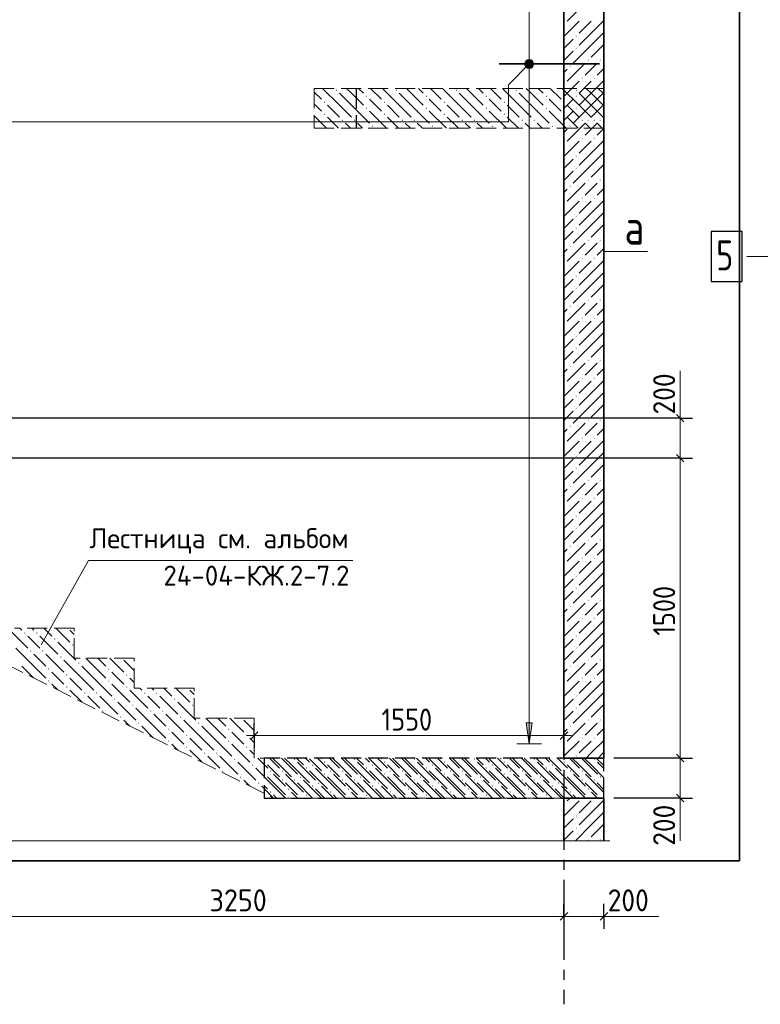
# Model space of a CAD drawing. Header units: millimetres. Extents: x 0 to 50400, y -12 to 35640.
# Tile 5 of 18: x 15946 to 24840, y 12146 to 23966. Entities that reach past the tile are written whole.
import ezdxf

# ---------------------------------------------------------------- set-up
doc = ezdxf.new("R2010")
doc.units = ezdxf.units.MM
doc.linetypes.add('______2', pattern=[324, 240, -84])
doc.linetypes.add('______5', pattern=[1320, 960, -120, 120, -120])
for name, color, linetype, lineweight in [('Standard', 7, 'Continuous', 25), ('ЖБ Лестница', 52, 'Continuous', 25), ('ЖБ Перекрытие верхний уровень', 7, 'Continuous', 35), ('ЖБ Стена верхний уровень', 7, 'Continuous', 35), ('Общий02', 7, 'Continuous', 18), ('Позиционная метка линия выноска', 7, 'Continuous', 13), ('Позиционная метка номер позиции', 7, 'Continuous', 13), ('Размерная линия_ общее', 7, 'Continuous', 13), ('Сечения символ', 7, 'Continuous', 25)]:
    doc.layers.add(name, color=color, linetype=linetype, lineweight=lineweight)
doc.layers.add('Оси', color=7, linetype='______5', true_color=0x656565)
doc.layers.add('Стена ДОП П-обр. неравн', color=7, linetype='Continuous', true_color=0xa0a0a0)
doc.layers.add('Размерная выноска', color=7, linetype='Continuous')
doc.styles.add('ISOCPEUR', font='txt')

msp = doc.modelspace()

# ---------------------------------------------------------------- hatches: boundary and pattern name
at = {"layer": 'ЖБ Лестница', "linetype": 'Continuous', "lineweight": 18, "transparency": 33554687}
for points in [[(19742, 23119), (19749, 23127), (19757, 23119), (19749, 23111)], [(20102, 23047), (20109, 23055), (20117, 23047), (20109, 23039)], [(20462, 23119), (20469, 23127), (20477, 23119), (20469, 23111)], [(20822, 23047), (20829, 23055), (20837, 23047), (20829, 23039)], [(21182, 23119), (21189, 23127), (21197, 23119), (21189, 23111)], [(21542, 23047), (21549, 23055), (21557, 23047), (21549, 23039)], [(21902, 23119), (21909, 23127), (21917, 23119), (21909, 23111)], [(22262, 23047), (22269, 23055), (22277, 23047), (22269, 23039)], [(22622, 23119), (22629, 23127), (22637, 23119), (22629, 23111)], [(19598, 22975), (19605, 22983), (19613, 22975), (19605, 22967)], [(20318, 22975), (20325, 22983), (20333, 22975), (20325, 22967)], [(21038, 22975), (21045, 22983), (21053, 22975), (21045, 22967)], [(21758, 22975), (21765, 22983), (21773, 22975), (21765, 22967)], [(22478, 22975), (22485, 22983), (22493, 22975), (22485, 22967)], [(19598, 22831), (19605, 22839), (19613, 22831), (19605, 22823)], [(20102, 22903), (20109, 22911), (20117, 22903), (20109, 22895)], [(20318, 22831), (20325, 22839), (20333, 22831), (20325, 22823)], [(20822, 22903), (20829, 22911), (20837, 22903), (20829, 22895)], [(21038, 22831), (21045, 22839), (21053, 22831), (21045, 22823)], [(21542, 22903), (21549, 22911), (21557, 22903), (21549, 22895)], [(21758, 22831), (21765, 22839), (21773, 22831), (21765, 22823)], [(22262, 22903), (22269, 22911), (22277, 22903), (22269, 22895)], [(22478, 22831), (22485, 22839), (22493, 22831), (22485, 22823)], [(19814, 22759), (19821, 22767), (19829, 22759), (19821, 22751)], [(19958, 22759), (19965, 22767), (19973, 22759), (19965, 22751)], [(20174, 22687), (20181, 22695), (20189, 22687), (20181, 22679)], [(20534, 22759), (20541, 22767), (20549, 22759), (20541, 22751)], [(20678, 22759), (20685, 22767), (20693, 22759), (20685, 22751)], [(20894, 22687), (20901, 22695), (20909, 22687), (20901, 22679)], [(21254, 22759), (21261, 22767), (21269, 22759), (21261, 22751)], [(21398, 22759), (21405, 22767), (21413, 22759), (21405, 22751)], [(21614, 22687), (21621, 22695), (21629, 22687), (21621, 22679)], [(21974, 22759), (21981, 22767), (21989, 22759), (21981, 22751)], [(22118, 22759), (22125, 22767), (22133, 22759), (22125, 22751)], [(22334, 22687), (22341, 22695), (22349, 22687), (22341, 22679)], [(22694, 22759), (22701, 22767), (22709, 22759), (22701, 22751)], [(22838, 22759), (22845, 22767), (22853, 22759), (22845, 22751)], [(16001, 16602), (16008, 16610), (16016, 16602), (16008, 16594)], [(16145, 16602), (16152, 16610), (16160, 16602), (16152, 16594)], [(16361, 16530), (16368, 16538), (16376, 16530), (16368, 16522)], [(16577, 16458), (16584, 16466), (16592, 16458), (16584, 16450)], [(16073, 16386), (16080, 16394), (16088, 16386), (16080, 16378)], [(16217, 16386), (16224, 16394), (16232, 16386), (16224, 16378)], [(16433, 16314), (16440, 16322), (16448, 16314), (16440, 16306)], [(16649, 16242), (16656, 16250), (16664, 16242), (16656, 16234)], [(16289, 16170), (16296, 16178), (16304, 16170), (16296, 16162)], [(16505, 16098), (16512, 16106), (16520, 16098), (16512, 16090)], [(17009, 16170), (17016, 16178), (17024, 16170), (17016, 16162)], [(17225, 16098), (17232, 16106), (17240, 16098), (17232, 16090)], [(16289, 16026), (16296, 16034), (16304, 16026), (16296, 16018)], [(16505, 15954), (16512, 15962), (16520, 15954), (16512, 15946)], [(17009, 16026), (17016, 16034), (17024, 16026), (17016, 16018)], [(17225, 15954), (17232, 15962), (17240, 15954), (17232, 15946)], [(16721, 15882), (16728, 15890), (16736, 15882), (16728, 15874)], [(16865, 15882), (16872, 15890), (16880, 15882), (16872, 15874)], [(17441, 15882), (17448, 15890), (17456, 15882), (17448, 15874)], [(17585, 15882), (17592, 15890), (17600, 15882), (17592, 15874)], [(17081, 15810), (17088, 15818), (17096, 15810), (17088, 15802)], [(17297, 15738), (17304, 15746), (17312, 15738), (17304, 15730)], [(17801, 15810), (17808, 15818), (17816, 15810), (17808, 15802)], [(18017, 15738), (18024, 15746), (18032, 15738), (18024, 15730)], [(16937, 15666), (16944, 15674), (16952, 15666), (16944, 15658)], [(17513, 15666), (17520, 15674), (17528, 15666), (17520, 15658)], [(17657, 15666), (17664, 15674), (17672, 15666), (17664, 15658)], [(17153, 15594), (17160, 15602), (17168, 15594), (17160, 15586)], [(17369, 15522), (17376, 15530), (17384, 15522), (17376, 15514)], [(17873, 15594), (17880, 15602), (17888, 15594), (17880, 15586)], [(18089, 15522), (18096, 15530), (18104, 15522), (18096, 15514)], [(17729, 15450), (17736, 15458), (17744, 15450), (17736, 15442)], [(17945, 15378), (17952, 15386), (17960, 15378), (17952, 15370)], [(18449, 15450), (18456, 15458), (18464, 15450), (18456, 15442)], [(18665, 15378), (18672, 15386), (18680, 15378), (18672, 15370)], [(17729, 15306), (17736, 15314), (17744, 15306), (17736, 15298)], [(18449, 15306), (18456, 15314), (18464, 15306), (18456, 15298)], [(17945, 15234), (17952, 15242), (17960, 15234), (17952, 15226)], [(18161, 15162), (18168, 15170), (18176, 15162), (18168, 15154)], [(18305, 15162), (18312, 15170), (18320, 15162), (18312, 15154)], [(18665, 15234), (18672, 15242), (18680, 15234), (18672, 15226)], [(18521, 15090), (18528, 15098), (18536, 15090), (18528, 15082)], [(18737, 15018), (18744, 15026), (18752, 15018), (18744, 15010)], [(19241, 15090), (19248, 15098), (19256, 15090), (19248, 15082)], [(19457, 15018), (19464, 15026), (19472, 15018), (19464, 15010)], [(19961, 15090), (19968, 15098), (19976, 15090), (19968, 15082)], [(20177, 15018), (20184, 15026), (20192, 15018), (20184, 15010)], [(20681, 15090), (20688, 15098), (20696, 15090), (20688, 15082)], [(20897, 15018), (20904, 15026), (20912, 15018), (20904, 15010)], [(21401, 15090), (21408, 15098), (21416, 15090), (21408, 15082)], [(21617, 15018), (21624, 15026), (21632, 15018), (21624, 15010)], [(22121, 15090), (22128, 15098), (22136, 15090), (22128, 15082)], [(22337, 15018), (22344, 15026), (22352, 15018), (22344, 15010)], [(22841, 15090), (22848, 15098), (22856, 15090), (22848, 15082)], [(18377, 14946), (18384, 14954), (18392, 14946), (18384, 14938)], [(18953, 14946), (18960, 14954), (18968, 14946), (18960, 14938)], [(19097, 14946), (19104, 14954), (19112, 14946), (19104, 14938)], [(19673, 14946), (19680, 14954), (19688, 14946), (19680, 14938)], [(19817, 14946), (19824, 14954), (19832, 14946), (19824, 14938)], [(20393, 14946), (20400, 14954), (20408, 14946), (20400, 14938)], [(20537, 14946), (20544, 14954), (20552, 14946), (20544, 14938)], [(21113, 14946), (21120, 14954), (21128, 14946), (21120, 14938)], [(21257, 14946), (21264, 14954), (21272, 14946), (21264, 14938)], [(21833, 14946), (21840, 14954), (21848, 14946), (21840, 14938)], [(21977, 14946), (21984, 14954), (21992, 14946), (21984, 14938)], [(22553, 14946), (22560, 14954), (22568, 14946), (22560, 14938)], [(22697, 14946), (22704, 14954), (22712, 14946), (22704, 14938)], [(18593, 14874), (18600, 14882), (18608, 14874), (18600, 14866)], [(18809, 14802), (18816, 14810), (18824, 14802), (18816, 14794)], [(19313, 14874), (19320, 14882), (19328, 14874), (19320, 14866)], [(19529, 14802), (19536, 14810), (19544, 14802), (19536, 14794)], [(20033, 14874), (20040, 14882), (20048, 14874), (20040, 14866)], [(20249, 14802), (20256, 14810), (20264, 14802), (20256, 14794)], [(20753, 14874), (20760, 14882), (20768, 14874), (20760, 14866)], [(20969, 14802), (20976, 14810), (20984, 14802), (20976, 14794)], [(21473, 14874), (21480, 14882), (21488, 14874), (21480, 14866)], [(21689, 14802), (21696, 14810), (21704, 14802), (21696, 14794)], [(22193, 14874), (22200, 14882), (22208, 14874), (22200, 14866)], [(22409, 14802), (22416, 14810), (22424, 14802), (22416, 14794)], [(22913, 14874), (22920, 14882), (22928, 14874), (22920, 14866)], [(19169, 14730), (19176, 14738), (19184, 14730), (19176, 14722)], [(19385, 14658), (19392, 14666), (19400, 14658), (19392, 14650)], [(19889, 14730), (19896, 14738), (19904, 14730), (19896, 14722)], [(20105, 14658), (20112, 14666), (20120, 14658), (20112, 14650)], [(20609, 14730), (20616, 14738), (20624, 14730), (20616, 14722)], [(20825, 14658), (20832, 14666), (20840, 14658), (20832, 14650)], [(21329, 14730), (21336, 14738), (21344, 14730), (21336, 14722)], [(21545, 14658), (21552, 14666), (21560, 14658), (21552, 14650)], [(22049, 14730), (22056, 14738), (22064, 14730), (22056, 14722)], [(22265, 14658), (22272, 14666), (22280, 14658), (22272, 14650)], [(22769, 14730), (22776, 14738), (22784, 14730), (22776, 14722)]]:
    msp.add_hatch(color=7, dxfattribs=at).paths.add_polyline_path(points, flags=16)
at = {"layer": 'ЖБ Перекрытие верхний уровень', "linetype": 'Continuous', "lineweight": 18, "transparency": 33554687}
for points in [[(18882, 15059), (18885, 15063), (18893, 15055), (18885, 15047), (18882, 15050)], [(19598, 15055), (19605, 15063), (19613, 15055), (19605, 15047)], [(20318, 15055), (20325, 15063), (20333, 15055), (20325, 15047)], [(21038, 15055), (21045, 15063), (21053, 15055), (21045, 15047)], [(21758, 15055), (21765, 15063), (21773, 15055), (21765, 15047)], [(22478, 15055), (22485, 15063), (22493, 15055), (22485, 15047)], [(18882, 14915), (18885, 14919), (18893, 14911), (18885, 14903), (18882, 14906)], [(19382, 14983), (19389, 14991), (19397, 14983), (19389, 14975)], [(19598, 14911), (19605, 14919), (19613, 14911), (19605, 14903)], [(20102, 14983), (20109, 14991), (20117, 14983), (20109, 14975)], [(20318, 14911), (20325, 14919), (20333, 14911), (20325, 14903)], [(20822, 14983), (20829, 14991), (20837, 14983), (20829, 14975)], [(21038, 14911), (21045, 14919), (21053, 14911), (21045, 14903)], [(21542, 14983), (21549, 14991), (21557, 14983), (21549, 14975)], [(21758, 14911), (21765, 14919), (21773, 14911), (21765, 14903)], [(22262, 14983), (22269, 14991), (22277, 14983), (22269, 14975)], [(22478, 14911), (22485, 14919), (22493, 14911), (22485, 14903)], [(19094, 14839), (19101, 14847), (19109, 14839), (19101, 14831)], [(19238, 14839), (19245, 14847), (19253, 14839), (19245, 14831)], [(19814, 14839), (19821, 14847), (19829, 14839), (19821, 14831)], [(19958, 14839), (19965, 14847), (19973, 14839), (19965, 14831)], [(20534, 14839), (20541, 14847), (20549, 14839), (20541, 14831)], [(20678, 14839), (20685, 14847), (20693, 14839), (20685, 14831)], [(21254, 14839), (21261, 14847), (21269, 14839), (21261, 14831)], [(21398, 14839), (21405, 14847), (21413, 14839), (21405, 14831)], [(21974, 14839), (21981, 14847), (21989, 14839), (21981, 14831)], [(22118, 14839), (22125, 14847), (22133, 14839), (22125, 14831)], [(22694, 14839), (22701, 14847), (22709, 14839), (22701, 14831)], [(22838, 14839), (22845, 14847), (22853, 14839), (22845, 14831)], [(18950, 14695), (18957, 14703), (18965, 14695), (18957, 14687)], [(19454, 14767), (19461, 14775), (19469, 14767), (19461, 14759)], [(19670, 14695), (19677, 14703), (19685, 14695), (19677, 14687)], [(20174, 14767), (20181, 14775), (20189, 14767), (20181, 14759)], [(20390, 14695), (20397, 14703), (20405, 14695), (20397, 14687)], [(20894, 14767), (20901, 14775), (20909, 14767), (20901, 14759)], [(21110, 14695), (21117, 14703), (21125, 14695), (21117, 14687)], [(21614, 14767), (21621, 14775), (21629, 14767), (21621, 14759)], [(21830, 14695), (21837, 14703), (21845, 14695), (21837, 14687)], [(22334, 14767), (22341, 14775), (22349, 14767), (22341, 14759)], [(22550, 14695), (22557, 14703), (22565, 14695), (22557, 14687)], [(19166, 14623), (19173, 14631), (19181, 14623), (19180, 14622), (19166, 14622)], [(19310, 14623), (19317, 14631), (19325, 14623), (19324, 14622), (19310, 14622)], [(19886, 14623), (19893, 14631), (19901, 14623), (19900, 14622), (19886, 14622)], [(20030, 14623), (20037, 14631), (20045, 14623), (20044, 14622), (20030, 14622)], [(20606, 14623), (20613, 14631), (20621, 14623), (20620, 14622), (20606, 14622)], [(20750, 14623), (20757, 14631), (20765, 14623), (20764, 14622), (20750, 14622)], [(21326, 14623), (21333, 14631), (21341, 14623), (21340, 14622), (21326, 14622)], [(21470, 14623), (21477, 14631), (21485, 14623), (21484, 14622), (21470, 14622)], [(22046, 14623), (22053, 14631), (22061, 14623), (22060, 14622), (22046, 14622)], [(22190, 14623), (22197, 14631), (22205, 14623), (22204, 14622), (22190, 14622)], [(22766, 14623), (22773, 14631), (22781, 14623), (22780, 14622), (22766, 14622)], [(22910, 14623), (22917, 14631), (22925, 14623), (22924, 14622), (22910, 14622)]]:
    msp.add_hatch(color=7, dxfattribs=at).paths.add_polyline_path(points, flags=16)
at = {"layer": 'ЖБ Стена верхний уровень', "linetype": 'Continuous', "lineweight": 18, "transparency": 33554687}
for points in [[(22482, 23913), (22485, 23917), (22491, 23911), (22485, 23905), (22482, 23908)], [(22623, 23767), (22629, 23773), (22635, 23767), (22629, 23761)], [(22623, 23623), (22629, 23629), (22635, 23623), (22629, 23617)], [(22551, 23407), (22557, 23413), (22563, 23407), (22557, 23401)], [(22767, 23479), (22773, 23485), (22779, 23479), (22773, 23473)], [(22911, 23479), (22917, 23485), (22923, 23479), (22917, 23473)], [(22482, 23193), (22485, 23197), (22491, 23191), (22485, 23185), (22482, 23188)], [(22695, 23263), (22701, 23269), (22707, 23263), (22701, 23257)], [(22839, 23263), (22845, 23269), (22851, 23263), (22845, 23257)], [(22623, 23047), (22629, 23053), (22635, 23047), (22629, 23041)], [(22623, 22903), (22629, 22909), (22635, 22903), (22629, 22897)], [(22767, 22759), (22773, 22765), (22779, 22759), (22773, 22753)], [(22911, 22759), (22917, 22765), (22923, 22759), (22917, 22753)], [(22551, 22687), (22557, 22693), (22563, 22687), (22557, 22681)], [(22482, 22473), (22485, 22477), (22491, 22471), (22485, 22465), (22482, 22468)], [(22695, 22543), (22701, 22549), (22707, 22543), (22701, 22537)], [(22839, 22543), (22845, 22549), (22851, 22543), (22845, 22537)], [(22623, 22327), (22629, 22333), (22635, 22327), (22629, 22321)], [(22623, 22183), (22629, 22189), (22635, 22183), (22629, 22177)], [(22767, 22039), (22773, 22045), (22779, 22039), (22773, 22033)], [(22911, 22039), (22917, 22045), (22923, 22039), (22917, 22033)], [(22551, 21967), (22557, 21973), (22563, 21967), (22557, 21961)], [(22482, 21753), (22485, 21757), (22491, 21751), (22485, 21745), (22482, 21748)], [(22695, 21823), (22701, 21829), (22707, 21823), (22701, 21817)], [(22839, 21823), (22845, 21829), (22851, 21823), (22845, 21817)], [(22623, 21607), (22629, 21613), (22635, 21607), (22629, 21601)], [(22623, 21463), (22629, 21469), (22635, 21463), (22629, 21457)], [(22767, 21319), (22773, 21325), (22779, 21319), (22773, 21313)], [(22911, 21319), (22917, 21325), (22923, 21319), (22917, 21313)], [(22551, 21247), (22557, 21253), (22563, 21247), (22557, 21241)], [(22695, 21103), (22701, 21109), (22707, 21103), (22701, 21097)], [(22839, 21103), (22845, 21109), (22851, 21103), (22845, 21097)], [(22482, 21033), (22485, 21037), (22491, 21031), (22485, 21025), (22482, 21028)], [(22623, 20887), (22629, 20893), (22635, 20887), (22629, 20881)], [(22623, 20743), (22629, 20749), (22635, 20743), (22629, 20737)], [(22767, 20599), (22773, 20605), (22779, 20599), (22773, 20593)], [(22911, 20599), (22917, 20605), (22923, 20599), (22917, 20593)], [(22551, 20527), (22557, 20533), (22563, 20527), (22557, 20521)], [(22695, 20383), (22701, 20389), (22707, 20383), (22701, 20377)], [(22839, 20383), (22845, 20389), (22851, 20383), (22845, 20377)], [(22482, 20313), (22485, 20317), (22491, 20311), (22485, 20305), (22482, 20308)], [(22623, 20167), (22629, 20173), (22635, 20167), (22629, 20161)], [(22623, 20023), (22629, 20029), (22635, 20023), (22629, 20017)], [(22767, 19879), (22773, 19885), (22779, 19879), (22773, 19873)], [(22911, 19879), (22917, 19885), (22923, 19879), (22917, 19873)], [(22551, 19807), (22557, 19813), (22563, 19807), (22557, 19801)], [(22695, 19663), (22701, 19669), (22707, 19663), (22701, 19657)], [(22839, 19663), (22845, 19669), (22851, 19663), (22845, 19657)], [(22482, 19593), (22485, 19597), (22491, 19591), (22485, 19585), (22482, 19588)], [(22623, 19447), (22629, 19453), (22635, 19447), (22629, 19441)], [(22623, 19303), (22629, 19309), (22635, 19303), (22629, 19297)], [(22767, 19159), (22773, 19165), (22779, 19159), (22773, 19153)], [(22911, 19159), (22917, 19165), (22923, 19159), (22917, 19153)], [(22551, 19087), (22557, 19093), (22563, 19087), (22557, 19081)], [(22695, 18943), (22701, 18949), (22707, 18943), (22701, 18937)], [(22839, 18943), (22845, 18949), (22851, 18943), (22845, 18937)], [(22482, 18873), (22485, 18877), (22491, 18871), (22485, 18865), (22482, 18868)], [(22623, 18727), (22629, 18733), (22635, 18727), (22629, 18721)], [(22623, 18583), (22629, 18589), (22635, 18583), (22629, 18577)], [(22767, 18439), (22773, 18445), (22779, 18439), (22773, 18433)], [(22911, 18439), (22917, 18445), (22923, 18439), (22917, 18433)], [(22551, 18367), (22557, 18373), (22563, 18367), (22557, 18361)], [(22695, 18223), (22701, 18229), (22707, 18223), (22701, 18217)], [(22839, 18223), (22845, 18229), (22851, 18223), (22845, 18217)], [(22482, 18153), (22485, 18157), (22491, 18151), (22485, 18145), (22482, 18148)], [(22623, 18007), (22629, 18013), (22635, 18007), (22629, 18001)], [(22623, 17863), (22629, 17869), (22635, 17863), (22629, 17857)], [(22551, 17647), (22557, 17653), (22563, 17647), (22557, 17641)], [(22767, 17719), (22773, 17725), (22779, 17719), (22773, 17713)], [(22911, 17719), (22917, 17725), (22923, 17719), (22917, 17713)], [(22695, 17503), (22701, 17509), (22707, 17503), (22701, 17497)], [(22839, 17503), (22845, 17509), (22851, 17503), (22845, 17497)], [(22482, 17433), (22485, 17437), (22491, 17431), (22485, 17425), (22482, 17428)], [(22623, 17287), (22629, 17293), (22635, 17287), (22629, 17281)], [(22623, 17143), (22629, 17149), (22635, 17143), (22629, 17137)], [(22551, 16927), (22557, 16933), (22563, 16927), (22557, 16921)], [(22767, 16999), (22773, 17005), (22779, 16999), (22773, 16993)], [(22911, 16999), (22917, 17005), (22923, 16999), (22917, 16993)], [(22695, 16783), (22701, 16789), (22707, 16783), (22701, 16777)], [(22839, 16783), (22845, 16789), (22851, 16783), (22845, 16777)], [(22482, 16713), (22485, 16717), (22491, 16711), (22485, 16705), (22482, 16708)], [(22623, 16567), (22629, 16573), (22635, 16567), (22629, 16561)], [(22623, 16423), (22629, 16429), (22635, 16423), (22629, 16417)], [(22551, 16207), (22557, 16213), (22563, 16207), (22557, 16201)], [(22767, 16279), (22773, 16285), (22779, 16279), (22773, 16273)], [(22911, 16279), (22917, 16285), (22923, 16279), (22917, 16273)], [(22482, 15993), (22485, 15997), (22491, 15991), (22485, 15985), (22482, 15988)], [(22695, 16063), (22701, 16069), (22707, 16063), (22701, 16057)], [(22839, 16063), (22845, 16069), (22851, 16063), (22845, 16057)], [(22623, 15847), (22629, 15853), (22635, 15847), (22629, 15841)], [(22623, 15703), (22629, 15709), (22635, 15703), (22629, 15697)], [(22551, 15487), (22557, 15493), (22563, 15487), (22557, 15481)], [(22767, 15559), (22773, 15565), (22779, 15559), (22773, 15553)], [(22911, 15559), (22917, 15565), (22923, 15559), (22917, 15553)], [(22482, 15273), (22485, 15277), (22491, 15271), (22485, 15265), (22482, 15268)], [(22695, 15343), (22701, 15349), (22707, 15343), (22701, 15337)], [(22839, 15343), (22845, 15349), (22851, 15343), (22845, 15337)], [(22623, 15127), (22629, 15133), (22635, 15127), (22629, 15121)], [(22482, 14553), (22485, 14557), (22491, 14551), (22485, 14545), (22482, 14548)], [(22707, 14622), (22701, 14617), (22696, 14622)], [(22851, 14622), (22845, 14617), (22840, 14622)], [(22623, 14407), (22629, 14413), (22635, 14407), (22629, 14401)], [(22623, 14263), (22629, 14269), (22635, 14263), (22629, 14257)], [(22767, 14119), (22773, 14125), (22779, 14119), (22773, 14113)], [(22911, 14119), (22917, 14125), (22923, 14119), (22917, 14113)]]:
    msp.add_hatch(color=7, dxfattribs=at).paths.add_polyline_path(points, flags=16)
at = {"layer": 'Общий02', "linetype": 'Continuous', "lineweight": 13, "transparency": 33554687}
msp.add_hatch(color=7, dxfattribs=at).paths.add_polyline_path([(22028, 15527), (22064, 15275), (22100, 15527)])
at = {"layer": 'Позиционная метка линия выноска', "linetype": 'Continuous', "lineweight": 13, "transparency": 33554687}
for points in [[(22012, 23449), (22103, 23397), (22026, 23473)], [(22012, 23421), (22078, 23383), (22012, 23449)], [(22012, 23449), (22078, 23383), (22103, 23397)], [(22051, 23383), (22012, 23421), (22026, 23397)], [(22012, 23421), (22051, 23383), (22078, 23383)], [(22026, 23473), (22116, 23421), (22051, 23487)], [(22026, 23473), (22103, 23397), (22116, 23421)], [(22051, 23487), (22116, 23421), (22116, 23449)], [(22051, 23487), (22116, 23449), (22078, 23487)], [(22078, 23487), (22116, 23449), (22103, 23473)]]:
    msp.add_hatch(color=7, dxfattribs=at).paths.add_polyline_path(points)

# ---------------------------------------------------------------- linework, layer by layer
at = {"layer": 'Standard', "color": 7, "linetype": 'Continuous', "lineweight": -3, "transparency": 33554687}
for p, q in [((18762, 15372), (18762, 15522)), ((22482, 15372), (22482, 15522)), ((18762, 15372), (18762, 15374)), ((18762, 15372), (18762, 15222)), ((22482, 15372), (22482, 15222)), ((22482, 15372), (22482, 15372)), ((22482, 13202), (22482, 13352)), ((22482, 13202), (22482, 13352)), ((22962, 13202), (22962, 13352)), ((22482, 13202), (22482, 13052)), ((22482, 13202), (22482, 13052)), ((22482, 13202), (22482, 13202)), ((22962, 13202), (22962, 13052))]:
    msp.add_line(p, q, dxfattribs=at)
at = {"layer": 'Standard', "color": 7, "linetype": 'Continuous', "lineweight": 13, "transparency": 33554687}
for p, q in [((18762, 15372), (18672, 15372)), ((18762, 15372), (22482, 15372)), ((22482, 15372), (22572, 15372)), ((14682, 13202), (22482, 13202)), ((22482, 13202), (22392, 13202)), ((22482, 13202), (22962, 13202)), ((22482, 13202), (22572, 13202)), ((22962, 13202), (23052, 13202))]:
    msp.add_line(p, q, dxfattribs=at)
at = {"layer": 'Standard', "color": 7, "linetype": 'Continuous', "lineweight": 25, "transparency": 33554687}
for p, q in [((18717, 15327), (18807, 15417)), ((22437, 15327), (22527, 15417)), ((22437, 13157), (22527, 13247)), ((22437, 13157), (22527, 13247)), ((22917, 13157), (23007, 13247))]:
    msp.add_line(p, q, dxfattribs=at)
at = {"layer": 'Standard', "color": 254, "linetype": 'Continuous', "lineweight": 35, "true_color": 0xc4c4ff, "transparency": 33554687}
msp.add_lwpolyline([(6223, 13869), (24588, 13869), (24588, 32359), (6223, 32359), (6223, 13869)], dxfattribs=at)
at = {"layer": 'ЖБ Лестница', "color": 7, "linetype": '______2', "lineweight": 13, "transparency": 33554687}
for p, q in [((19482, 23142), (19482, 22662)), ((22962, 23142), (19482, 23142)), ((22962, 22662), (22962, 23142)), ((19482, 22662), (22962, 22662)), ((10842, 18702), (18996, 14622)), ((16602, 16662), (15882, 16662)), ((16602, 16302), (16602, 16662)), ((17322, 16302), (16602, 16302)), ((17322, 15942), (17322, 16302)), ((18042, 15942), (17322, 15942)), ((18042, 15582), (18042, 15942)), ((18762, 15582), (18042, 15582)), ((18762, 15102), (18762, 15582)), ((22962, 15102), (18762, 15102)), ((22962, 14622), (22962, 15102)), ((18996, 14622), (22962, 14622))]:
    msp.add_line(p, q, dxfattribs=at)
at = {"layer": 'ЖБ Лестница', "color": 9, "linetype": 'Continuous', "lineweight": 18, "true_color": 0xc7c7c7, "transparency": 33554687}
for p, q in [((19482, 23098), (19569, 23011)), ((19785, 22939), (19582, 23142)), ((19785, 23083), (19929, 22939)), ((19929, 23083), (19870, 23142)), ((19929, 23083), (20073, 22939)), ((20014, 23142), (20073, 23083)), ((20158, 23142), (20289, 23011)), ((20505, 22939), (20302, 23142)), ((20505, 23083), (20649, 22939)), ((20649, 23083), (20590, 23142)), ((20649, 23083), (20793, 22939)), ((20734, 23142), (20793, 23083)), ((20878, 23142), (21009, 23011)), ((21225, 22939), (21022, 23142)), ((21225, 23083), (21369, 22939)), ((21369, 23083), (21310, 23142)), ((21369, 23083), (21513, 22939)), ((21454, 23142), (21513, 23083)), ((21598, 23142), (21729, 23011)), ((21945, 22939), (21742, 23142)), ((21945, 23083), (22089, 22939)), ((22089, 23083), (22030, 23142)), ((22089, 23083), (22233, 22939)), ((22174, 23142), (22233, 23083)), ((22318, 23142), (22449, 23011)), ((22665, 22939), (22462, 23142)), ((22665, 23083), (22809, 22939)), ((22809, 23083), (22750, 23142)), ((22809, 23083), (22953, 22939)), ((22894, 23142), (22953, 23083)), ((19497, 22939), (19482, 22954)), ((19569, 22867), (19497, 22939)), ((19641, 22939), (19785, 22795)), ((19785, 22939), (19929, 22795)), ((19929, 22939), (20145, 22723)), ((20217, 22939), (20145, 23011)), ((20289, 22867), (20217, 22939)), ((20361, 22939), (20505, 22795)), ((20505, 22939), (20649, 22795)), ((20649, 22939), (20865, 22723)), ((20937, 22939), (20865, 23011)), ((21009, 22867), (20937, 22939)), ((21081, 22939), (21225, 22795)), ((21225, 22939), (21369, 22795)), ((21369, 22939), (21585, 22723)), ((21657, 22939), (21585, 23011)), ((21729, 22867), (21657, 22939)), ((21801, 22939), (21945, 22795)), ((21945, 22939), (22089, 22795)), ((22089, 22939), (22305, 22723)), ((22377, 22939), (22305, 23011)), ((22449, 22867), (22377, 22939)), ((22521, 22939), (22665, 22795)), ((22665, 22939), (22809, 22795)), ((22809, 22939), (22962, 22786)), ((20145, 22867), (20350, 22662)), ((20865, 22867), (21070, 22662)), ((21585, 22867), (21790, 22662)), ((22305, 22867), (22510, 22662)), ((19482, 22810), (19630, 22662)), ((19641, 22795), (19774, 22662)), ((19918, 22662), (19857, 22723)), ((20001, 22723), (20062, 22662)), ((20361, 22795), (20494, 22662)), ((20638, 22662), (20577, 22723)), ((20721, 22723), (20782, 22662)), ((21081, 22795), (21214, 22662)), ((21358, 22662), (21297, 22723)), ((21441, 22723), (21502, 22662)), ((21801, 22795), (21934, 22662)), ((22078, 22662), (22017, 22723)), ((22161, 22723), (22222, 22662)), ((22521, 22795), (22654, 22662)), ((22798, 22662), (22737, 22723)), ((22881, 22723), (22942, 22662)), ((15828, 16638), (16044, 16422)), ((15948, 16662), (15972, 16638)), ((16116, 16494), (16044, 16566)), ((16092, 16662), (16116, 16638)), ((16188, 16566), (16404, 16350)), ((16236, 16662), (16332, 16566)), ((16380, 16662), (16548, 16494)), ((16548, 16638), (16602, 16584)), ((16188, 16422), (16116, 16494)), ((16404, 16494), (16620, 16278)), ((16116, 16206), (15900, 16422)), ((16116, 16350), (16260, 16206)), ((16260, 16350), (16476, 16134)), ((15972, 16206), (16114, 16064)), ((16116, 16206), (16260, 16062)), ((16692, 16062), (16476, 16278)), ((16692, 16206), (16836, 16062)), ((16836, 16206), (16740, 16302)), ((16836, 16206), (16980, 16062)), ((16884, 16302), (16980, 16206)), ((17028, 16302), (17196, 16134)), ((17322, 16152), (17196, 16278)), ((17316, 16302), (17322, 16296)), ((16404, 16062), (16332, 16134)), ((17124, 16062), (17052, 16134)), ((16332, 15990), (16403, 15920)), ((16476, 15990), (16404, 16062)), ((16548, 16062), (16692, 15918)), ((16692, 16062), (16836, 15918)), ((16836, 16062), (17052, 15846)), ((17052, 15990), (17268, 15774)), ((17196, 15990), (17124, 16062)), ((17268, 16062), (17322, 16008)), ((16548, 15918), (16691, 15776)), ((16836, 15774), (16764, 15846)), ((16908, 15846), (17124, 15630)), ((17268, 15918), (17484, 15702)), ((17388, 15942), (17412, 15918)), ((17556, 15774), (17484, 15846)), ((17532, 15942), (17556, 15918)), ((17628, 15846), (17844, 15630)), ((17676, 15942), (17772, 15846)), ((17820, 15942), (17988, 15774)), ((17988, 15918), (18042, 15864)), ((16908, 15702), (16836, 15774)), ((17124, 15774), (17340, 15558)), ((17628, 15702), (17556, 15774)), ((17844, 15774), (18060, 15558)), ((17556, 15486), (17340, 15702)), ((17556, 15630), (17700, 15486)), ((17700, 15630), (17916, 15414)), ((17267, 15487), (17196, 15558)), ((17412, 15486), (17555, 15343)), ((17556, 15486), (17700, 15342)), ((18132, 15342), (17916, 15558)), ((18132, 15486), (18276, 15342)), ((18276, 15486), (18180, 15582)), ((18276, 15486), (18420, 15342)), ((18324, 15582), (18420, 15486)), ((18468, 15582), (18636, 15414)), ((18762, 15432), (18636, 15558)), ((18756, 15582), (18762, 15576)), ((17844, 15342), (17772, 15414)), ((18564, 15342), (18492, 15414)), ((17772, 15270), (17844, 15199)), ((17916, 15270), (17844, 15342)), ((17988, 15342), (18132, 15198)), ((18132, 15342), (18276, 15198)), ((18276, 15342), (18492, 15126)), ((18492, 15270), (18708, 15054)), ((18636, 15270), (18564, 15342)), ((18708, 15342), (18762, 15288)), ((17988, 15198), (18132, 15055)), ((18708, 15198), (18762, 15144)), ((18276, 15054), (18204, 15126)), ((18348, 14982), (18276, 15054)), ((18348, 15126), (18564, 14910)), ((18564, 15054), (18780, 14838)), ((18804, 15102), (18924, 14982)), ((18996, 15054), (18948, 15102)), ((19068, 14982), (18996, 15054)), ((19092, 15102), (19284, 14910)), ((19284, 15054), (19500, 14838)), ((19380, 15102), (19428, 15054)), ((19524, 15102), (19644, 14982)), ((19716, 15054), (19668, 15102)), ((19788, 14982), (19716, 15054)), ((19812, 15102), (20004, 14910)), ((20004, 15054), (20220, 14838)), ((20100, 15102), (20148, 15054)), ((20244, 15102), (20364, 14982)), ((20436, 15054), (20388, 15102)), ((20508, 14982), (20436, 15054)), ((20532, 15102), (20724, 14910)), ((20724, 15054), (20940, 14838)), ((20820, 15102), (20868, 15054)), ((20964, 15102), (21084, 14982)), ((21156, 15054), (21108, 15102)), ((21228, 14982), (21156, 15054)), ((21252, 15102), (21444, 14910)), ((21444, 15054), (21660, 14838)), ((21540, 15102), (21588, 15054)), ((21684, 15102), (21804, 14982)), ((21876, 15054), (21828, 15102)), ((21948, 14982), (21876, 15054)), ((21972, 15102), (22164, 14910)), ((22164, 15054), (22380, 14838)), ((22260, 15102), (22308, 15054)), ((22404, 15102), (22524, 14982)), ((22596, 15054), (22548, 15102)), ((22668, 14982), (22596, 15054)), ((22692, 15102), (22884, 14910)), ((22884, 15054), (22962, 14976)), ((18996, 14766), (18780, 14982)), ((18996, 14910), (19140, 14766)), ((19140, 14910), (19356, 14694)), ((19716, 14766), (19500, 14982)), ((19716, 14910), (19860, 14766)), ((19860, 14910), (20076, 14694)), ((20436, 14766), (20220, 14982)), ((20436, 14910), (20580, 14766)), ((20580, 14910), (20796, 14694)), ((21156, 14766), (20940, 14982)), ((21156, 14910), (21300, 14766)), ((21300, 14910), (21516, 14694)), ((21876, 14766), (21660, 14982)), ((21876, 14910), (22020, 14766)), ((22020, 14910), (22236, 14694)), ((22596, 14766), (22380, 14982)), ((22596, 14910), (22740, 14766)), ((22740, 14910), (22956, 14694)), ((18708, 14766), (18636, 14838)), ((19572, 14622), (19356, 14838)), ((20292, 14622), (20076, 14838)), ((21012, 14622), (20796, 14838)), ((21732, 14622), (21516, 14838)), ((22452, 14622), (22236, 14838)), ((22962, 14832), (22956, 14838)), ((18996, 14766), (19140, 14622)), ((19284, 14622), (19212, 14694)), ((19572, 14766), (19716, 14622)), ((19716, 14766), (19860, 14622)), ((20004, 14622), (19932, 14694)), ((20292, 14766), (20436, 14622)), ((20436, 14766), (20580, 14622)), ((20724, 14622), (20652, 14694)), ((21012, 14766), (21156, 14622)), ((21156, 14766), (21300, 14622)), ((21444, 14622), (21372, 14694)), ((21732, 14766), (21876, 14622)), ((21876, 14766), (22020, 14622)), ((22164, 14622), (22092, 14694)), ((22452, 14766), (22596, 14622)), ((22596, 14766), (22740, 14622)), ((22884, 14622), (22812, 14694))]:
    msp.add_line(p, q, dxfattribs=at)
at = {"layer": 'ЖБ Лестница', "color": 253, "linetype": '______2', "lineweight": -3, "true_color": 0xababab, "transparency": 33554687}
msp.add_line((18762, 15102), (18762, 15102), dxfattribs=at)
at = {"layer": 'ЖБ Лестница', "color": 9, "linetype": 'Continuous', "lineweight": 18, "true_color": 0xc7c7c7, "transparency": 33554687}
msp.add_lwpolyline([(18852, 14766), (18996, 14622), (18996, 14622)], dxfattribs=at)
at = {"layer": 'ЖБ Перекрытие верхний уровень', "color": 7, "linetype": '______2', "lineweight": 25, "transparency": 33554687}
for p, q in [((18882, 15102), (18882, 14622)), ((22962, 15102), (18882, 15102)), ((22962, 14622), (22962, 15102)), ((18882, 14622), (22962, 14622))]:
    msp.add_line(p, q, dxfattribs=at)
at = {"layer": 'ЖБ Перекрытие верхний уровень', "color": 9, "linetype": 'Continuous', "lineweight": 18, "true_color": 0xc7c7c7, "transparency": 33554687}
for p, q in [((18921, 15019), (19065, 14875)), ((19065, 15019), (18982, 15102)), ((19065, 15019), (19209, 14875)), ((19126, 15102), (19209, 15019)), ((19209, 15019), (19425, 14803)), ((19270, 15102), (19353, 15019)), ((19497, 15019), (19425, 15091)), ((19569, 14947), (19497, 15019)), ((19558, 15102), (19569, 15091)), ((19641, 15019), (19785, 14875)), ((19785, 15019), (19702, 15102)), ((19785, 15019), (19929, 14875)), ((19846, 15102), (19929, 15019)), ((19929, 15019), (20145, 14803)), ((19990, 15102), (20073, 15019)), ((20217, 15019), (20145, 15091)), ((20289, 14947), (20217, 15019)), ((20278, 15102), (20289, 15091)), ((20361, 15019), (20505, 14875)), ((20505, 15019), (20422, 15102)), ((20505, 15019), (20649, 14875)), ((20566, 15102), (20649, 15019)), ((20649, 15019), (20865, 14803)), ((20710, 15102), (20793, 15019)), ((20937, 15019), (20865, 15091)), ((21009, 14947), (20937, 15019)), ((20998, 15102), (21009, 15091)), ((21081, 15019), (21225, 14875)), ((21225, 15019), (21142, 15102)), ((21225, 15019), (21369, 14875)), ((21286, 15102), (21369, 15019)), ((21369, 15019), (21585, 14803)), ((21430, 15102), (21513, 15019)), ((21657, 15019), (21585, 15091)), ((21729, 14947), (21657, 15019)), ((21718, 15102), (21729, 15091)), ((21801, 15019), (21945, 14875)), ((21945, 15019), (21862, 15102)), ((21945, 15019), (22089, 14875)), ((22006, 15102), (22089, 15019)), ((22089, 15019), (22305, 14803)), ((22150, 15102), (22233, 15019)), ((22377, 15019), (22305, 15091)), ((22449, 14947), (22377, 15019)), ((22438, 15102), (22449, 15091)), ((22521, 15019), (22665, 14875)), ((22665, 15019), (22582, 15102)), ((22665, 15019), (22809, 14875)), ((22726, 15102), (22809, 15019)), ((22809, 15019), (22962, 14866)), ((22870, 15102), (22953, 15019)), ((19425, 14947), (19641, 14731)), ((20145, 14947), (20361, 14731)), ((20865, 14947), (21081, 14731)), ((21585, 14947), (21801, 14731)), ((22305, 14947), (22521, 14731)), ((18921, 14875), (19137, 14659)), ((19209, 14731), (19137, 14803)), ((19281, 14803), (19462, 14622)), ((19641, 14875), (19857, 14659)), ((19929, 14731), (19857, 14803)), ((20001, 14803), (20182, 14622)), ((20361, 14875), (20577, 14659)), ((20649, 14731), (20577, 14803)), ((20721, 14803), (20902, 14622)), ((21081, 14875), (21297, 14659)), ((21369, 14731), (21297, 14803)), ((21441, 14803), (21622, 14622)), ((21801, 14875), (22017, 14659)), ((22089, 14731), (22017, 14803)), ((22161, 14803), (22342, 14622)), ((22521, 14875), (22737, 14659)), ((22809, 14731), (22737, 14803)), ((22881, 14803), (22962, 14722)), ((18882, 14770), (18921, 14731)), ((19030, 14622), (18993, 14659)), ((19281, 14659), (19209, 14731)), ((19497, 14731), (19606, 14622)), ((19750, 14622), (19713, 14659)), ((20001, 14659), (19929, 14731)), ((20217, 14731), (20326, 14622)), ((20470, 14622), (20433, 14659)), ((20721, 14659), (20649, 14731)), ((20937, 14731), (21046, 14622)), ((21190, 14622), (21153, 14659)), ((21441, 14659), (21369, 14731)), ((21657, 14731), (21766, 14622)), ((21910, 14622), (21873, 14659)), ((22161, 14659), (22089, 14731)), ((22377, 14731), (22486, 14622)), ((22630, 14622), (22593, 14659)), ((22881, 14659), (22809, 14731)), ((18882, 14626), (18886, 14622))]:
    msp.add_line(p, q, dxfattribs=at)
at = {"layer": 'ЖБ Стена верхний уровень', "color": 7, "linetype": 'Continuous', "lineweight": 35, "transparency": 33554687}
for p, q in [((22482, 24702), (22482, 15102)), ((22962, 15102), (22962, 24702)), ((22482, 15102), (22962, 15102)), ((22482, 14622), (22482, 14109)), ((22962, 14622), (22482, 14622)), ((22962, 14109), (22962, 14622))]:
    msp.add_line(p, q, dxfattribs=at)
at = {"layer": 'ЖБ Стена верхний уровень', "color": 251, "linetype": 'Continuous', "lineweight": 18, "true_color": 0x494949, "transparency": 33554687}
for p, q in [((22737, 24163), (22521, 23947)), ((22665, 23947), (22482, 23763)), ((22809, 23947), (22665, 23803)), ((22809, 23803), (22962, 23955)), ((22809, 23803), (22665, 23659)), ((22953, 23803), (22809, 23659)), ((22482, 23619), (22521, 23659)), ((22521, 23659), (22593, 23731)), ((22809, 23659), (22593, 23443)), ((22953, 23659), (22809, 23515)), ((22953, 23659), (22962, 23667)), ((22593, 23587), (22482, 23475)), ((22962, 23523), (22953, 23515)), ((22737, 23443), (22521, 23227)), ((22809, 23371), (22881, 23443)), ((22521, 23371), (22482, 23331)), ((22737, 23299), (22809, 23371)), ((22962, 23379), (22881, 23299)), ((22665, 23227), (22482, 23043)), ((22809, 23227), (22665, 23083)), ((22809, 23083), (22962, 23235)), ((22809, 23083), (22665, 22939)), ((22953, 23083), (22809, 22939)), ((22482, 22899), (22521, 22939)), ((22521, 22939), (22593, 23011)), ((22809, 22939), (22593, 22723)), ((22953, 22939), (22809, 22795)), ((22953, 22939), (22962, 22947)), ((22593, 22867), (22482, 22755)), ((22737, 22723), (22521, 22507)), ((22809, 22651), (22881, 22723)), ((22962, 22803), (22953, 22795)), ((22521, 22651), (22482, 22611)), ((22737, 22579), (22809, 22651)), ((22962, 22659), (22881, 22579)), ((22665, 22507), (22482, 22323)), ((22809, 22507), (22665, 22363)), ((22809, 22363), (22962, 22515)), ((22809, 22363), (22665, 22219)), ((22953, 22363), (22809, 22219)), ((22521, 22219), (22593, 22291)), ((22953, 22219), (22962, 22227)), ((22482, 22179), (22521, 22219)), ((22593, 22147), (22482, 22035)), ((22809, 22219), (22593, 22003)), ((22953, 22219), (22809, 22075)), ((22737, 22003), (22521, 21787)), ((22809, 21931), (22881, 22003)), ((22962, 22083), (22953, 22075)), ((22521, 21931), (22482, 21891)), ((22737, 21859), (22809, 21931)), ((22962, 21939), (22881, 21859)), ((22665, 21787), (22482, 21603)), ((22809, 21787), (22665, 21643)), ((22809, 21643), (22962, 21795)), ((22809, 21643), (22665, 21499)), ((22953, 21643), (22809, 21499)), ((22521, 21499), (22593, 21571)), ((22482, 21459), (22521, 21499)), ((22593, 21427), (22482, 21315)), ((22809, 21499), (22593, 21283)), ((22953, 21499), (22809, 21355)), ((22953, 21499), (22962, 21507)), ((22737, 21283), (22521, 21067)), ((22809, 21211), (22881, 21283)), ((22962, 21363), (22953, 21355)), ((22521, 21211), (22482, 21171)), ((22737, 21139), (22809, 21211)), ((22962, 21219), (22881, 21139)), ((22665, 21067), (22482, 20883)), ((22809, 21067), (22665, 20923)), ((22809, 20923), (22962, 21075)), ((22809, 20923), (22665, 20779)), ((22953, 20923), (22809, 20779)), ((22521, 20779), (22593, 20851)), ((22482, 20739), (22521, 20779)), ((22593, 20707), (22482, 20595)), ((22809, 20779), (22593, 20563)), ((22953, 20779), (22809, 20635)), ((22953, 20779), (22962, 20787)), ((22962, 20643), (22953, 20635)), ((22521, 20491), (22482, 20451)), ((22737, 20563), (22521, 20347)), ((22737, 20419), (22809, 20491)), ((22809, 20491), (22881, 20563)), ((22962, 20499), (22881, 20419)), ((22665, 20347), (22482, 20163)), ((22809, 20347), (22665, 20203)), ((22809, 20203), (22962, 20355)), ((22521, 20059), (22593, 20131)), ((22809, 20203), (22665, 20059)), ((22953, 20203), (22809, 20059)), ((22482, 20019), (22521, 20059)), ((22593, 19987), (22482, 19875)), ((22809, 20059), (22593, 19843)), ((22953, 20059), (22809, 19915)), ((22953, 20059), (22962, 20067)), ((22962, 19923), (22953, 19915)), ((22521, 19771), (22482, 19731)), ((22737, 19843), (22521, 19627)), ((22737, 19699), (22809, 19771)), ((22809, 19771), (22881, 19843)), ((22962, 19779), (22881, 19699)), ((22665, 19627), (22482, 19443)), ((22809, 19627), (22665, 19483)), ((22809, 19483), (22962, 19635)), ((22521, 19339), (22593, 19411)), ((22809, 19483), (22665, 19339)), ((22953, 19483), (22809, 19339)), ((22482, 19299), (22521, 19339)), ((22593, 19267), (22482, 19155)), ((22809, 19339), (22593, 19123)), ((22953, 19339), (22809, 19195)), ((22953, 19339), (22962, 19347)), ((22962, 19203), (22953, 19195)), ((22521, 19051), (22482, 19011)), ((22737, 19123), (22521, 18907)), ((22737, 18979), (22809, 19051)), ((22809, 19051), (22881, 19123)), ((22962, 19059), (22881, 18979)), ((22809, 18763), (22962, 18915)), ((22665, 18907), (22482, 18723)), ((22809, 18907), (22665, 18763)), ((22521, 18619), (22593, 18691)), ((22809, 18763), (22665, 18619)), ((22953, 18763), (22809, 18619)), ((22482, 18579), (22521, 18619)), ((22809, 18619), (22593, 18403)), ((22953, 18619), (22809, 18475)), ((22953, 18619), (22962, 18627)), ((22593, 18547), (22482, 18435)), ((22962, 18483), (22953, 18475)), ((22521, 18331), (22482, 18291)), ((22737, 18403), (22521, 18187)), ((22737, 18259), (22809, 18331)), ((22809, 18331), (22881, 18403)), ((22962, 18339), (22881, 18259)), ((22665, 18187), (22482, 18003)), ((22809, 18187), (22665, 18043)), ((22809, 18043), (22962, 18195)), ((22521, 17899), (22593, 17971)), ((22809, 18043), (22665, 17899)), ((22953, 18043), (22809, 17899)), ((22482, 17859), (22521, 17899)), ((22809, 17899), (22593, 17683)), ((22953, 17899), (22809, 17755)), ((22953, 17899), (22962, 17907)), ((22593, 17827), (22482, 17715)), ((22962, 17763), (22953, 17755)), ((22737, 17683), (22521, 17467)), ((22809, 17611), (22881, 17683)), ((22962, 17619), (22881, 17539)), ((22521, 17611), (22482, 17571)), ((22737, 17539), (22809, 17611)), ((22665, 17467), (22482, 17283)), ((22809, 17467), (22665, 17323)), ((22809, 17323), (22962, 17475)), ((22809, 17323), (22665, 17179)), ((22953, 17323), (22809, 17179)), ((22482, 17139), (22521, 17179)), ((22521, 17179), (22593, 17251)), ((22809, 17179), (22593, 16963)), ((22953, 17179), (22809, 17035)), ((22953, 17179), (22962, 17187)), ((22593, 17107), (22482, 16995)), ((22962, 17043), (22953, 17035)), ((22737, 16963), (22521, 16747)), ((22809, 16891), (22881, 16963)), ((22521, 16891), (22482, 16851)), ((22737, 16819), (22809, 16891)), ((22962, 16899), (22881, 16819)), ((22665, 16747), (22482, 16563)), ((22809, 16747), (22665, 16603)), ((22809, 16603), (22962, 16755)), ((22809, 16603), (22665, 16459)), ((22953, 16603), (22809, 16459)), ((22482, 16419), (22521, 16459)), ((22521, 16459), (22593, 16531)), ((22809, 16459), (22593, 16243)), ((22953, 16459), (22809, 16315)), ((22953, 16459), (22962, 16467)), ((22593, 16387), (22482, 16275)), ((22962, 16323), (22953, 16315)), ((22737, 16243), (22521, 16027)), ((22809, 16171), (22881, 16243)), ((22521, 16171), (22482, 16131)), ((22737, 16099), (22809, 16171)), ((22962, 16179), (22881, 16099)), ((22665, 16027), (22482, 15843)), ((22809, 16027), (22665, 15883)), ((22809, 15883), (22962, 16035)), ((22809, 15883), (22665, 15739)), ((22953, 15883), (22809, 15739)), ((22482, 15699), (22521, 15739)), ((22521, 15739), (22593, 15811)), ((22809, 15739), (22593, 15523)), ((22953, 15739), (22809, 15595)), ((22953, 15739), (22962, 15747)), ((22593, 15667), (22482, 15555)), ((22962, 15603), (22953, 15595)), ((22737, 15523), (22521, 15307)), ((22809, 15451), (22881, 15523)), ((22521, 15451), (22482, 15411)), ((22737, 15379), (22809, 15451)), ((22962, 15459), (22881, 15379)), ((22665, 15307), (22482, 15123)), ((22809, 15307), (22665, 15163)), ((22809, 15163), (22962, 15315)), ((22809, 15163), (22749, 15102)), ((22953, 15163), (22893, 15102)), ((22665, 14587), (22482, 14403)), ((22557, 14622), (22521, 14587)), ((22809, 14587), (22665, 14443)), ((22809, 14443), (22962, 14595)), ((22809, 14443), (22665, 14299)), ((22953, 14443), (22809, 14299)), ((22521, 14299), (22593, 14371)), ((22953, 14299), (22962, 14307)), ((22482, 14259), (22521, 14299)), ((22593, 14227), (22482, 14115)), ((22809, 14299), (22619, 14109)), ((22953, 14299), (22809, 14155)), ((22962, 14163), (22953, 14155))]:
    msp.add_line(p, q, dxfattribs=at)
at = {"layer": 'ЖБ Стена верхний уровень', "color": 253, "linetype": '______2', "lineweight": -3, "true_color": 0xababab, "transparency": 33554687}
msp.add_line((19986, 23142), (19986, 22662), dxfattribs=at)
at = {"layer": 'Общий02', "color": 251, "linetype": 'Continuous', "lineweight": 13, "true_color": 0x494949, "transparency": 33554687}
for p, q in [((22064, 24875), (22064, 15275)), ((22100, 15527), (22028, 15527)), ((22028, 15527), (22064, 15275)), ((22064, 15527), (22064, 15545)), ((22064, 15275), (22100, 15527)), ((22214, 15275), (21914, 15275)), ((22064, 15275), (22064, 15275)), ((22064, 15275), (22064, 15275)), ((22064, 15275), (22064, 15275))]:
    msp.add_line(p, q, dxfattribs=at)
at = {"layer": 'Оси', "color": 8, "linetype": '______5', "lineweight": -3, "transparency": 33554687}
msp.add_line((22482, 32119), (22482, 12146), dxfattribs=at)
at = {"layer": 'Позиционная метка линия выноска', "color": 7, "linetype": 'Continuous', "lineweight": 13, "transparency": 33554687}
for p, q in [((22026, 23473), (22026, 23473)), ((22103, 23473), (22103, 23473)), ((22026, 23397), (22026, 23397)), ((22103, 23397), (22103, 23397)), ((23487, 21184), (22959, 21184))]:
    msp.add_line(p, q, dxfattribs=at)
for points in [[(11512, 22741), (21815, 22741), (21815, 23186), (22064, 23435)], [(24678, 21125), (28645, 21125), (30393, 22547)]]:
    msp.add_lwpolyline(points, dxfattribs=at)
msp.add_circle((22064, 23435), 54, dxfattribs=at)
at = {"layer": 'Позиционная метка номер позиции', "color": 7, "linetype": 'Continuous', "lineweight": 13, "transparency": 33554687}
msp.add_lwpolyline([(19948, 17475), (16774, 17475), (16204, 16461)], dxfattribs=at)
at = {"layer": 'Размерная выноска', "color": 7, "linetype": 'Continuous', "lineweight": 13, "transparency": 33554687}
for p, q in [((23877, 19182), (23877, 19751)), ((23877, 14622), (23877, 14109)), ((16626, 14109), (7290, 14109)), ((22554, 14109), (16482, 14109)), ((22410, 14109), (23034, 14109)), ((22962, 13202), (23622, 13202))]:
    msp.add_line(p, q, dxfattribs=at)
at = {"layer": 'Размерная линия_ общее', "color": 7, "linetype": 'Continuous', "lineweight": 13, "transparency": 33554687}
for p, q in [((23877, 19182), (23877, 19272)), ((23877, 18702), (23877, 19182)), ((23877, 15102), (23877, 18702)), ((23877, 14622), (23877, 15102)), ((23877, 14622), (23877, 14532))]:
    msp.add_line(p, q, dxfattribs=at)
at = {"layer": 'Размерная линия_ общее', "color": 7, "linetype": 'Continuous', "lineweight": -3, "transparency": 33554687}
for p, q in [((23877, 19182), (23727, 19182)), ((23877, 19182), (24027, 19182)), ((23877, 18702), (23727, 18702)), ((23877, 18702), (24027, 18702)), ((23877, 15102), (23727, 15102)), ((23877, 15102), (24027, 15102)), ((23877, 14622), (23727, 14622)), ((23877, 14622), (24027, 14622))]:
    msp.add_line(p, q, dxfattribs=at)
at = {"layer": 'Размерная линия_ общее', "color": 7, "linetype": 'Continuous', "lineweight": 25, "transparency": 33554687}
for p, q in [((23922, 19137), (23832, 19227)), ((23922, 18657), (23832, 18747)), ((23922, 15057), (23832, 15147)), ((23922, 14577), (23832, 14667))]:
    msp.add_line(p, q, dxfattribs=at)
at = {"layer": 'Размерная линия_ общее', "color": 7, "linetype": 'Continuous', "lineweight": -3, "transparency": 33554687}
for points in [[(23877, 19182), (23856, 19182), (23856, 19182), (11682, 19182)], [(23877, 18702), (23856, 18702), (23856, 18702), (10962, 18702)], [(23877, 15102), (23856, 15102), (23856, 15102), (23856, 15102), (23856, 15102), (23082, 15102)], [(23877, 14622), (23856, 14622), (23856, 14622), (23856, 14622), (23856, 14622), (23082, 14622)]]:
    msp.add_lwpolyline(points, dxfattribs=at)
at = {"layer": 'Стена ДОП П-обр. неравн', "color": 7, "linetype": 'Continuous', "lineweight": 35, "transparency": 33554687}
msp.add_line((22907, 23435), (21703, 23435), dxfattribs=at)
at = {"layer": 'Стена ДОП П-обр. неравн', "color": 7, "linetype": 'Continuous', "lineweight": 25, "transparency": 33554687}
msp.add_lwpolyline([(24250, 20825), (24622, 20825), (24622, 21425), (24250, 21425), (24250, 20825)], dxfattribs=at)

# ---------------------------------------------------------------- texts
at = {"layer": 'Standard', "color": 7, "linetype": 'Continuous', "lineweight": 25, "transparency": 33554687, "char_height": 264, "attachment_point": 7, "style": 'ISOCPEUR'}
for s, insert, width in [('\\W0.87;1550', (20292, 15432), 800.28), ('\\W0.93;3250', (18226, 13262), 861.71), ('\\W0.91;200', (23007, 13262), 674.39)]:
    msp.add_mtext(s, dxfattribs=dict(at, insert=insert, width=width))
at = {"layer": 'Позиционная метка номер позиции', "color": 7, "linetype": 'Continuous', "lineweight": 18, "transparency": 33554687, "char_height": 240, "attachment_point": 7, "style": 'ISOCPEUR'}
for s, insert, width in [('\\W0.98;Лестница см. альбом', (16784, 17556), 3308.75), ('\\W0.98;24-04-КЖ.2-7.2', (17672, 17172), 2419.95)]:
    msp.add_mtext(s, dxfattribs=dict(at, insert=insert, width=width))
at = {"layer": 'Размерная линия_ общее', "color": 7, "linetype": 'Continuous', "lineweight": 25, "transparency": 33554687, "char_height": 264, "attachment_point": 7, "rotation": 90, "style": 'ISOCPEUR'}
for s, insert, width in [('\\W0.91;200', (23817, 19227), 674.39), ('\\W0.87;1500', (23817, 16572), 800.28), ('\\W0.91;200', (23817, 14049), 674.38)]:
    msp.add_mtext(s, dxfattribs=dict(at, insert=insert, width=width))
at = {"layer": 'Сечения символ', "color": 7, "linetype": 'Continuous', "lineweight": 35, "transparency": 33554687, "insert": (23209, 21266), "char_height": 420, "width": 503.77, "attachment_point": 7, "style": 'ISOCPEUR'}
msp.add_mtext('\\W0.80;а', dxfattribs=at)
at = {"layer": 'Стена ДОП П-обр. неравн', "color": 7, "linetype": 'Continuous', "lineweight": 13, "transparency": 33554687, "insert": (24310, 20957), "char_height": 360, "width": 391.69, "attachment_point": 7, "style": 'ISOCPEUR'}
msp.add_mtext('\\W0.78;5', dxfattribs=at)

doc.saveas('drawing.dxf')
